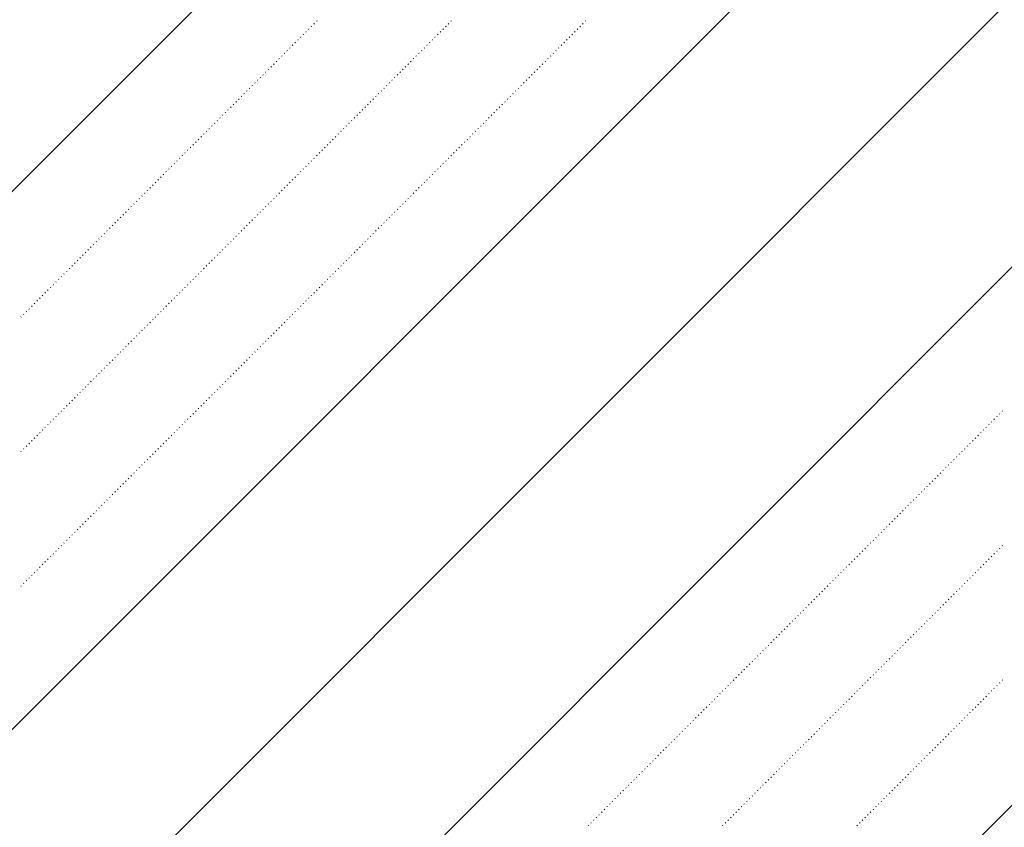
# Model space of a CAD drawing. Header units: millimetres. Extents: x 0 to 1260, y 0 to 297.
# Tile 15 of 104: x 44.59 to 51.07, y 125.06 to 130.36. Entities that reach past the tile are written whole.
import ezdxf

# ---------------------------------------------------------------- set-up
doc = ezdxf.new("R2010")
doc.units = ezdxf.units.MM
doc.linetypes.add('K5LT32802', pattern=[0])
doc.linetypes.add('K5LT32806', pattern=[0])
doc.layers.add('Системный слой', color=7, linetype='Continuous')

# ---------------------------------------------------------------- blocks, each defined once
blk = doc.blocks.new('U86')
at = {"layer": 'Системный слой', "color": 7, "linetype": 'K5LT32802', "lineweight": 9}
for p, q in [((43.8943, 117.9797), (61.6705, 135.7558)), ((43.8996, 121.5205), (58.1349, 135.7558)), ((43.9022, 123.2909), (56.3672, 135.7558)), ((43.9048, 125.0613), (54.5994, 135.7558)), ((43.9101, 128.6021), (51.0639, 135.7558))]:
    blk.add_line(p, q, dxfattribs=at)
at = {"layer": 'Системный слой', "color": 7, "linetype": 'K5LT32806', "lineweight": 18}
for p, q in [((46.5264, 130.3345), (46.5299, 130.338)), ((46.544, 130.3521), (46.5476, 130.3557)), ((47.4103, 130.3345), (47.4138, 130.338)), ((47.4279, 130.3521), (47.4315, 130.3557)), ((48.2941, 130.3345), (48.2977, 130.338)), ((48.3118, 130.3521), (48.3153, 130.3557)), ((46.4557, 130.2637), (46.4592, 130.2673)), ((46.4733, 130.2814), (46.4769, 130.285)), ((46.491, 130.2991), (46.4945, 130.3026)), ((46.5087, 130.3168), (46.5122, 130.3203)), ((47.3395, 130.2637), (47.3431, 130.2673)), ((47.3572, 130.2814), (47.3608, 130.285)), ((47.3749, 130.2991), (47.3784, 130.3026)), ((47.3926, 130.3168), (47.3961, 130.3203)), ((48.2234, 130.2637), (48.227, 130.2673)), ((48.2411, 130.2814), (48.2446, 130.285)), ((48.2588, 130.2991), (48.2623, 130.3026)), ((48.2765, 130.3168), (48.28, 130.3203)), ((46.4026, 130.2107), (46.4062, 130.2142)), ((46.4203, 130.2284), (46.4238, 130.2319)), ((46.438, 130.2461), (46.4415, 130.2496)), ((47.2865, 130.2107), (47.29, 130.2142)), ((47.3042, 130.2284), (47.3077, 130.2319)), ((47.3219, 130.2461), (47.3254, 130.2496)), ((48.1704, 130.2107), (48.1739, 130.2142)), ((48.1881, 130.2284), (48.1916, 130.2319)), ((48.2057, 130.2461), (48.2093, 130.2496)), ((46.3319, 130.14), (46.3354, 130.1435)), ((46.3496, 130.1577), (46.3531, 130.1612)), ((46.3673, 130.1754), (46.3708, 130.1789)), ((46.3849, 130.193), (46.3885, 130.1966)), ((47.2158, 130.14), (47.2193, 130.1435)), ((47.2335, 130.1577), (47.237, 130.1612)), ((47.2512, 130.1754), (47.2547, 130.1789)), ((47.2688, 130.193), (47.2724, 130.1966)), ((48.0997, 130.14), (48.1032, 130.1435)), ((48.1174, 130.1577), (48.1209, 130.1612)), ((48.135, 130.1754), (48.1386, 130.1789)), ((48.1527, 130.193), (48.1562, 130.1966)), ((46.2612, 130.0693), (46.2647, 130.0728)), ((46.2789, 130.087), (46.2824, 130.0905)), ((46.2966, 130.1046), (46.3001, 130.1082)), ((46.3142, 130.1223), (46.3178, 130.1259)), ((47.1451, 130.0693), (47.1486, 130.0728)), ((47.1628, 130.087), (47.1663, 130.0905)), ((47.1804, 130.1046), (47.184, 130.1082)), ((47.1981, 130.1223), (47.2017, 130.1259)), ((48.029, 130.0693), (48.0325, 130.0728)), ((48.0466, 130.087), (48.0502, 130.0905)), ((48.0643, 130.1046), (48.0679, 130.1082)), ((48.082, 130.1223), (48.0855, 130.1259)), ((46.2082, 130.0163), (46.2117, 130.0198)), ((46.2258, 130.0339), (46.2294, 130.0375)), ((46.2435, 130.0516), (46.2471, 130.0551)), ((47.0921, 130.0163), (47.0956, 130.0198)), ((47.1097, 130.0339), (47.1133, 130.0375)), ((47.1274, 130.0516), (47.1309, 130.0551)), ((47.9759, 130.0163), (47.9795, 130.0198)), ((47.9936, 130.0339), (47.9971, 130.0375)), ((48.0113, 130.0516), (48.0148, 130.0551)), ((46.1375, 129.9455), (46.141, 129.9491)), ((46.1551, 129.9632), (46.1587, 129.9668)), ((46.1728, 129.9809), (46.1763, 129.9844)), ((46.1905, 129.9986), (46.194, 130.0021)), ((47.0213, 129.9455), (47.0249, 129.9491)), ((47.039, 129.9632), (47.0426, 129.9668)), ((47.0567, 129.9809), (47.0602, 129.9844)), ((47.0744, 129.9986), (47.0779, 130.0021)), ((47.9052, 129.9455), (47.9088, 129.9491)), ((47.9229, 129.9632), (47.9264, 129.9668)), ((47.9406, 129.9809), (47.9441, 129.9844)), ((47.9583, 129.9986), (47.9618, 130.0021)), ((46.0667, 129.8748), (46.0703, 129.8784)), ((46.0844, 129.8925), (46.088, 129.896)), ((46.1021, 129.9102), (46.1056, 129.9137)), ((46.1198, 129.9279), (46.1233, 129.9314)), ((46.9506, 129.8748), (46.9542, 129.8784)), ((46.9683, 129.8925), (46.9718, 129.896)), ((46.986, 129.9102), (46.9895, 129.9137)), ((47.0037, 129.9279), (47.0072, 129.9314)), ((47.8345, 129.8748), (47.8381, 129.8784)), ((47.8522, 129.8925), (47.8557, 129.896)), ((47.8699, 129.9102), (47.8734, 129.9137)), ((47.8875, 129.9279), (47.8911, 129.9314)), ((46.0137, 129.8218), (46.0173, 129.8253)), ((46.0314, 129.8395), (46.0349, 129.843)), ((46.0491, 129.8572), (46.0526, 129.8607)), ((46.8976, 129.8218), (46.9011, 129.8253)), ((46.9153, 129.8395), (46.9188, 129.843)), ((46.933, 129.8572), (46.9365, 129.8607)), ((47.7815, 129.8218), (47.785, 129.8253)), ((47.7992, 129.8395), (47.8027, 129.843)), ((47.8168, 129.8572), (47.8204, 129.8607)), ((45.943, 129.7511), (45.9465, 129.7546)), ((45.9607, 129.7688), (45.9642, 129.7723)), ((45.9784, 129.7864), (45.9819, 129.79)), ((45.996, 129.8041), (45.9996, 129.8077)), ((46.8269, 129.7511), (46.8304, 129.7546)), ((46.8446, 129.7688), (46.8481, 129.7723)), ((46.8622, 129.7864), (46.8658, 129.79)), ((46.8799, 129.8041), (46.8835, 129.8077)), ((47.7108, 129.7511), (47.7143, 129.7546)), ((47.7284, 129.7688), (47.732, 129.7723)), ((47.7461, 129.7864), (47.7497, 129.79)), ((47.7638, 129.8041), (47.7673, 129.8077)), ((45.8723, 129.6804), (45.8758, 129.6839)), ((45.89, 129.6981), (45.8935, 129.7016)), ((45.9076, 129.7157), (45.9112, 129.7193)), ((45.9253, 129.7334), (45.9289, 129.7369)), ((46.7562, 129.6804), (46.7597, 129.6839)), ((46.7739, 129.6981), (46.7774, 129.7016)), ((46.7915, 129.7157), (46.7951, 129.7193)), ((46.8092, 129.7334), (46.8127, 129.7369)), ((47.6401, 129.6804), (47.6436, 129.6839)), ((47.6577, 129.6981), (47.6613, 129.7016)), ((47.6754, 129.7157), (47.679, 129.7193)), ((47.6931, 129.7334), (47.6966, 129.7369)), ((45.8193, 129.6273), (45.8228, 129.6309)), ((45.8369, 129.645), (45.8405, 129.6486)), ((45.8546, 129.6627), (45.8582, 129.6662)), ((46.7031, 129.6273), (46.7067, 129.6309)), ((46.7208, 129.645), (46.7244, 129.6486)), ((46.7385, 129.6627), (46.742, 129.6662)), ((47.587, 129.6273), (47.5906, 129.6309)), ((47.6047, 129.645), (47.6082, 129.6486)), ((47.6224, 129.6627), (47.6259, 129.6662)), ((45.7485, 129.5566), (45.7521, 129.5602)), ((45.7662, 129.5743), (45.7698, 129.5778)), ((45.7839, 129.592), (45.7874, 129.5955)), ((45.8016, 129.6097), (45.8051, 129.6132)), ((46.6324, 129.5566), (46.636, 129.5602)), ((46.6501, 129.5743), (46.6536, 129.5778)), ((46.6678, 129.592), (46.6713, 129.5955)), ((46.6855, 129.6097), (46.689, 129.6132)), ((47.5163, 129.5566), (47.5199, 129.5602)), ((47.534, 129.5743), (47.5375, 129.5778)), ((47.5517, 129.592), (47.5552, 129.5955)), ((47.5693, 129.6097), (47.5729, 129.6132)), ((45.6778, 129.4859), (45.6814, 129.4895)), ((45.6955, 129.5036), (45.6991, 129.5071)), ((45.7132, 129.5213), (45.7167, 129.5248)), ((45.7309, 129.539), (45.7344, 129.5425)), ((46.5617, 129.4859), (46.5653, 129.4895)), ((46.5794, 129.5036), (46.5829, 129.5071)), ((46.5971, 129.5213), (46.6006, 129.5248)), ((46.6148, 129.539), (46.6183, 129.5425)), ((47.4456, 129.4859), (47.4491, 129.4895)), ((47.4633, 129.5036), (47.4668, 129.5071)), ((47.481, 129.5213), (47.4845, 129.5248)), ((47.4986, 129.539), (47.5022, 129.5425)), ((45.6248, 129.4329), (45.6283, 129.4364)), ((45.6425, 129.4506), (45.646, 129.4541)), ((45.6602, 129.4682), (45.6637, 129.4718)), ((46.5087, 129.4329), (46.5122, 129.4364)), ((46.5264, 129.4506), (46.5299, 129.4541)), ((46.544, 129.4682), (46.5476, 129.4718)), ((47.3926, 129.4329), (47.3961, 129.4364)), ((47.4103, 129.4506), (47.4138, 129.4541)), ((47.4279, 129.4682), (47.4315, 129.4718)), ((45.5541, 129.3622), (45.5576, 129.3657)), ((45.5718, 129.3799), (45.5753, 129.3834)), ((45.5895, 129.3975), (45.593, 129.4011)), ((45.6071, 129.4152), (45.6107, 129.4187)), ((46.438, 129.3622), (46.4415, 129.3657)), ((46.4557, 129.3799), (46.4592, 129.3834)), ((46.4733, 129.3975), (46.4769, 129.4011)), ((46.491, 129.4152), (46.4945, 129.4187)), ((47.3219, 129.3622), (47.3254, 129.3657)), ((47.3395, 129.3799), (47.3431, 129.3834)), ((47.3572, 129.3975), (47.3608, 129.4011)), ((47.3749, 129.4152), (47.3784, 129.4187)), ((45.4834, 129.2915), (45.4869, 129.295)), ((45.5011, 129.3091), (45.5046, 129.3127)), ((45.5187, 129.3268), (45.5223, 129.3304)), ((45.5364, 129.3445), (45.54, 129.348)), ((46.3673, 129.2915), (46.3708, 129.295)), ((46.3849, 129.3091), (46.3885, 129.3127)), ((46.4026, 129.3268), (46.4062, 129.3304)), ((46.4203, 129.3445), (46.4238, 129.348)), ((47.2512, 129.2915), (47.2547, 129.295)), ((47.2688, 129.3091), (47.2724, 129.3127)), ((47.2865, 129.3268), (47.29, 129.3304)), ((47.3042, 129.3445), (47.3077, 129.348)), ((45.4304, 129.2384), (45.4339, 129.242)), ((45.448, 129.2561), (45.4516, 129.2597)), ((45.4657, 129.2738), (45.4692, 129.2773)), ((46.3142, 129.2384), (46.3178, 129.242)), ((46.3319, 129.2561), (46.3354, 129.2597)), ((46.3496, 129.2738), (46.3531, 129.2773)), ((47.1981, 129.2384), (47.2017, 129.242)), ((47.2158, 129.2561), (47.2193, 129.2597)), ((47.2335, 129.2738), (47.237, 129.2773)), ((45.3596, 129.1677), (45.3632, 129.1713)), ((45.3773, 129.1854), (45.3809, 129.1889)), ((45.395, 129.2031), (45.3985, 129.2066)), ((45.4127, 129.2208), (45.4162, 129.2243)), ((46.2435, 129.1677), (46.2471, 129.1713)), ((46.2612, 129.1854), (46.2647, 129.1889)), ((46.2789, 129.2031), (46.2824, 129.2066)), ((46.2966, 129.2208), (46.3001, 129.2243)), ((47.1274, 129.1677), (47.1309, 129.1713)), ((47.1451, 129.1854), (47.1486, 129.1889)), ((47.1628, 129.2031), (47.1663, 129.2066)), ((47.1804, 129.2208), (47.184, 129.2243)), ((45.2889, 129.097), (45.2925, 129.1006)), ((45.3066, 129.1147), (45.3101, 129.1182)), ((45.3243, 129.1324), (45.3278, 129.1359)), ((45.342, 129.15), (45.3455, 129.1536)), ((46.1728, 129.097), (46.1763, 129.1006)), ((46.1905, 129.1147), (46.194, 129.1182)), ((46.2082, 129.1324), (46.2117, 129.1359)), ((46.2258, 129.15), (46.2294, 129.1536)), ((47.0567, 129.097), (47.0602, 129.1006)), ((47.0744, 129.1147), (47.0779, 129.1182)), ((47.0921, 129.1324), (47.0956, 129.1359)), ((47.1097, 129.15), (47.1133, 129.1536)), ((45.2359, 129.044), (45.2394, 129.0475)), ((45.2536, 129.0617), (45.2571, 129.0652)), ((45.2713, 129.0793), (45.2748, 129.0829)), ((46.1198, 129.044), (46.1233, 129.0475)), ((46.1375, 129.0617), (46.141, 129.0652)), ((46.1551, 129.0793), (46.1587, 129.0829)), ((47.0037, 129.044), (47.0072, 129.0475)), ((47.0213, 129.0617), (47.0249, 129.0652)), ((47.039, 129.0793), (47.0426, 129.0829)), ((45.1652, 128.9733), (45.1687, 128.9768)), ((45.1829, 128.9909), (45.1864, 128.9945)), ((45.2005, 129.0086), (45.2041, 129.0122)), ((45.2182, 129.0263), (45.2218, 129.0298)), ((46.0491, 128.9733), (46.0526, 128.9768)), ((46.0667, 128.9909), (46.0703, 128.9945)), ((46.0844, 129.0086), (46.088, 129.0122)), ((46.1021, 129.0263), (46.1056, 129.0298)), ((46.933, 128.9733), (46.9365, 128.9768)), ((46.9506, 128.9909), (46.9542, 128.9945)), ((46.9683, 129.0086), (46.9718, 129.0122)), ((46.986, 129.0263), (46.9895, 129.0298)), ((45.0945, 128.9026), (45.098, 128.9061)), ((45.1122, 128.9202), (45.1157, 128.9238)), ((45.1298, 128.9379), (45.1334, 128.9415)), ((45.1475, 128.9556), (45.151, 128.9591)), ((45.9784, 128.9026), (45.9819, 128.9061)), ((45.996, 128.9202), (45.9996, 128.9238)), ((46.0137, 128.9379), (46.0173, 128.9415)), ((46.0314, 128.9556), (46.0349, 128.9591)), ((46.8622, 128.9026), (46.8658, 128.9061)), ((46.8799, 128.9202), (46.8835, 128.9238)), ((46.8976, 128.9379), (46.9011, 128.9415)), ((46.9153, 128.9556), (46.9188, 128.9591)), ((45.0414, 128.8495), (45.045, 128.8531)), ((45.0591, 128.8672), (45.0627, 128.8707)), ((45.0768, 128.8849), (45.0803, 128.8884)), ((45.9253, 128.8495), (45.9289, 128.8531)), ((45.943, 128.8672), (45.9465, 128.8707)), ((45.9607, 128.8849), (45.9642, 128.8884)), ((46.8092, 128.8495), (46.8127, 128.8531)), ((46.8269, 128.8672), (46.8304, 128.8707)), ((46.8446, 128.8849), (46.8481, 128.8884)), ((44.9707, 128.7788), (44.9743, 128.7824)), ((44.9884, 128.7965), (44.9919, 128.8)), ((45.0061, 128.8142), (45.0096, 128.8177)), ((45.0238, 128.8319), (45.0273, 128.8354)), ((45.8546, 128.7788), (45.8582, 128.7824)), ((45.8723, 128.7965), (45.8758, 128.8)), ((45.89, 128.8142), (45.8935, 128.8177)), ((45.9076, 128.8319), (45.9112, 128.8354)), ((46.7385, 128.7788), (46.742, 128.7824)), ((46.7562, 128.7965), (46.7597, 128.8)), ((46.7739, 128.8142), (46.7774, 128.8177)), ((46.7915, 128.8319), (46.7951, 128.8354)), ((44.9, 128.7081), (44.9036, 128.7116)), ((44.9177, 128.7258), (44.9212, 128.7293)), ((44.9354, 128.7435), (44.9389, 128.747)), ((44.9531, 128.7611), (44.9566, 128.7647)), ((45.7839, 128.7081), (45.7874, 128.7116)), ((45.8016, 128.7258), (45.8051, 128.7293)), ((45.8193, 128.7435), (45.8228, 128.747)), ((45.8369, 128.7611), (45.8405, 128.7647)), ((46.6678, 128.7081), (46.6713, 128.7116)), ((46.6855, 128.7258), (46.689, 128.7293)), ((46.7031, 128.7435), (46.7067, 128.747)), ((46.7208, 128.7611), (46.7244, 128.7647)), ((44.847, 128.6551), (44.8505, 128.6586)), ((44.8647, 128.6728), (44.8682, 128.6763)), ((44.8823, 128.6904), (44.8859, 128.694)), ((45.7309, 128.6551), (45.7344, 128.6586)), ((45.7485, 128.6728), (45.7521, 128.6763)), ((45.7662, 128.6904), (45.7698, 128.694)), ((46.6148, 128.6551), (46.6183, 128.6586)), ((46.6324, 128.6728), (46.636, 128.6763)), ((46.6501, 128.6904), (46.6536, 128.694)), ((44.7763, 128.5844), (44.7798, 128.5879)), ((44.794, 128.602), (44.7975, 128.6056)), ((44.8116, 128.6197), (44.8152, 128.6233)), ((44.8293, 128.6374), (44.8328, 128.6409)), ((45.6602, 128.5844), (45.6637, 128.5879)), ((45.6778, 128.602), (45.6814, 128.6056)), ((45.6955, 128.6197), (45.6991, 128.6233)), ((45.7132, 128.6374), (45.7167, 128.6409)), ((46.544, 128.5844), (46.5476, 128.5879)), ((46.5617, 128.602), (46.5653, 128.6056)), ((46.5794, 128.6197), (46.5829, 128.6233)), ((46.5971, 128.6374), (46.6006, 128.6409)), ((44.7056, 128.5137), (44.7091, 128.5172)), ((44.7232, 128.5313), (44.7268, 128.5349)), ((44.7409, 128.549), (44.7445, 128.5525)), ((44.7586, 128.5667), (44.7621, 128.5702)), ((45.5895, 128.5137), (45.593, 128.5172)), ((45.6071, 128.5313), (45.6107, 128.5349)), ((45.6248, 128.549), (45.6283, 128.5525)), ((45.6425, 128.5667), (45.646, 128.5702)), ((46.4733, 128.5137), (46.4769, 128.5172)), ((46.491, 128.5313), (46.4945, 128.5349)), ((46.5087, 128.549), (46.5122, 128.5525)), ((46.5264, 128.5667), (46.5299, 128.5702)), ((44.6525, 128.4606), (44.6561, 128.4642)), ((44.6702, 128.4783), (44.6737, 128.4818)), ((44.6879, 128.496), (44.6914, 128.4995)), ((45.5364, 128.4606), (45.54, 128.4642)), ((45.5541, 128.4783), (45.5576, 128.4818)), ((45.5718, 128.496), (45.5753, 128.4995)), ((46.4203, 128.4606), (46.4238, 128.4642)), ((46.438, 128.4783), (46.4415, 128.4818)), ((46.4557, 128.496), (46.4592, 128.4995)), ((44.5995, 128.4076), (44.603, 128.4111)), ((44.6172, 128.4253), (44.6207, 128.4288)), ((44.6349, 128.4429), (44.6384, 128.4465)), ((45.4657, 128.3899), (45.4692, 128.3934)), ((45.4834, 128.4076), (45.4869, 128.4111)), ((45.5011, 128.4253), (45.5046, 128.4288)), ((45.5187, 128.4429), (45.5223, 128.4465)), ((46.3496, 128.3899), (46.3531, 128.3934)), ((46.3673, 128.4076), (46.3708, 128.4111)), ((46.3849, 128.4253), (46.3885, 128.4288)), ((46.4026, 128.4429), (46.4062, 128.4465)), ((45.395, 128.3192), (45.3985, 128.3227)), ((45.4127, 128.3369), (45.4162, 128.3404)), ((45.4304, 128.3546), (45.4339, 128.3581)), ((45.448, 128.3722), (45.4516, 128.3758)), ((46.2789, 128.3192), (46.2824, 128.3227)), ((46.2966, 128.3369), (46.3001, 128.3404)), ((46.3142, 128.3546), (46.3178, 128.3581)), ((46.3319, 128.3722), (46.3354, 128.3758)), ((45.342, 128.2662), (45.3455, 128.2697)), ((45.3596, 128.2838), (45.3632, 128.2874)), ((45.3773, 128.3015), (45.3809, 128.3051)), ((46.2258, 128.2662), (46.2294, 128.2697)), ((46.2435, 128.2838), (46.2471, 128.2874)), ((46.2612, 128.3015), (46.2647, 128.3051)), ((45.2713, 128.1955), (45.2748, 128.199)), ((45.2889, 128.2131), (45.2925, 128.2167)), ((45.3066, 128.2308), (45.3101, 128.2343)), ((45.3243, 128.2485), (45.3278, 128.252)), ((46.1551, 128.1955), (46.1587, 128.199)), ((46.1728, 128.2131), (46.1763, 128.2167)), ((46.1905, 128.2308), (46.194, 128.2343)), ((46.2082, 128.2485), (46.2117, 128.252)), ((45.2005, 128.1247), (45.2041, 128.1283)), ((45.2182, 128.1424), (45.2218, 128.146)), ((45.2359, 128.1601), (45.2394, 128.1636)), ((45.2536, 128.1778), (45.2571, 128.1813)), ((46.0844, 128.1247), (46.088, 128.1283)), ((46.1021, 128.1424), (46.1056, 128.146)), ((46.1198, 128.1601), (46.1233, 128.1636)), ((46.1375, 128.1778), (46.141, 128.1813)), ((45.1475, 128.0717), (45.151, 128.0752)), ((45.1652, 128.0894), (45.1687, 128.0929)), ((45.1829, 128.1071), (45.1864, 128.1106)), ((46.0314, 128.0717), (46.0349, 128.0752)), ((46.0491, 128.0894), (46.0526, 128.0929)), ((46.0667, 128.1071), (46.0703, 128.1106)), ((45.0768, 128.001), (45.0803, 128.0045)), ((45.0945, 128.0187), (45.098, 128.0222)), ((45.1122, 128.0364), (45.1157, 128.0399)), ((45.1298, 128.054), (45.1334, 128.0576)), ((45.9607, 128.001), (45.9642, 128.0045)), ((45.9784, 128.0187), (45.9819, 128.0222)), ((45.996, 128.0364), (45.9996, 128.0399)), ((46.0137, 128.054), (46.0173, 128.0576)), ((45.0061, 127.9303), (45.0096, 127.9338)), ((45.0238, 127.948), (45.0273, 127.9515)), ((45.0414, 127.9656), (45.045, 127.9692)), ((45.0591, 127.9833), (45.0627, 127.9869)), ((45.89, 127.9303), (45.8935, 127.9338)), ((45.9076, 127.948), (45.9112, 127.9515)), ((45.9253, 127.9656), (45.9289, 127.9692)), ((45.943, 127.9833), (45.9465, 127.9869)), ((44.9531, 127.8773), (44.9566, 127.8808)), ((44.9707, 127.8949), (44.9743, 127.8985)), ((44.9884, 127.9126), (44.9919, 127.9161)), ((45.8369, 127.8773), (45.8405, 127.8808)), ((45.8546, 127.8949), (45.8582, 127.8985)), ((45.8723, 127.9126), (45.8758, 127.9161)), ((44.8823, 127.8065), (44.8859, 127.8101)), ((44.9, 127.8242), (44.9036, 127.8278)), ((44.9177, 127.8419), (44.9212, 127.8454)), ((44.9354, 127.8596), (44.9389, 127.8631)), ((45.7662, 127.8065), (45.7698, 127.8101)), ((45.7839, 127.8242), (45.7874, 127.8278)), ((45.8016, 127.8419), (45.8051, 127.8454)), ((45.8193, 127.8596), (45.8228, 127.8631)), ((44.8116, 127.7358), (44.8152, 127.7394)), ((44.8293, 127.7535), (44.8328, 127.757)), ((44.847, 127.7712), (44.8505, 127.7747)), ((44.8647, 127.7889), (44.8682, 127.7924)), ((45.6955, 127.7358), (45.6991, 127.7394)), ((45.7132, 127.7535), (45.7167, 127.757)), ((45.7309, 127.7712), (45.7344, 127.7747)), ((45.7485, 127.7889), (45.7521, 127.7924)), ((50.9988, 127.7358), (51.0024, 127.7394)), ((51.0165, 127.7535), (51.02, 127.757)), ((51.0342, 127.7712), (51.0377, 127.7747)), ((51.0519, 127.7889), (51.0554, 127.7924)), ((44.7586, 127.6828), (44.7621, 127.6863)), ((44.7763, 127.7005), (44.7798, 127.704)), ((44.794, 127.7182), (44.7975, 127.7217)), ((45.6425, 127.6828), (45.646, 127.6863)), ((45.6602, 127.7005), (45.6637, 127.704)), ((45.6778, 127.7182), (45.6814, 127.7217)), ((50.9458, 127.6828), (50.9493, 127.6863)), ((50.9635, 127.7005), (50.967, 127.704)), ((50.9811, 127.7182), (50.9847, 127.7217)), ((44.6879, 127.6121), (44.6914, 127.6156)), ((44.7056, 127.6298), (44.7091, 127.6333)), ((44.7232, 127.6474), (44.7268, 127.651)), ((44.7409, 127.6651), (44.7445, 127.6687)), ((45.5718, 127.6121), (45.5753, 127.6156)), ((45.5895, 127.6298), (45.593, 127.6333)), ((45.6071, 127.6474), (45.6107, 127.651)), ((45.6248, 127.6651), (45.6283, 127.6687)), ((50.8751, 127.6121), (50.8786, 127.6156)), ((50.8928, 127.6298), (50.8963, 127.6333)), ((50.9104, 127.6474), (50.914, 127.651)), ((50.9281, 127.6651), (50.9316, 127.6687)), ((44.6172, 127.5414), (44.6207, 127.5449)), ((44.6349, 127.5591), (44.6384, 127.5626)), ((44.6525, 127.5767), (44.6561, 127.5803)), ((44.6702, 127.5944), (44.6737, 127.5979)), ((45.5011, 127.5414), (45.5046, 127.5449)), ((45.5187, 127.5591), (45.5223, 127.5626)), ((45.5364, 127.5767), (45.54, 127.5803)), ((45.5541, 127.5944), (45.5576, 127.5979)), ((50.8044, 127.5414), (50.8079, 127.5449)), ((50.822, 127.5591), (50.8256, 127.5626)), ((50.8397, 127.5767), (50.8433, 127.5803)), ((50.8574, 127.5944), (50.8609, 127.5979)), ((44.5995, 127.5237), (44.603, 127.5272)), ((45.448, 127.4883), (45.4516, 127.4919)), ((45.4657, 127.506), (45.4692, 127.5096)), ((45.4834, 127.5237), (45.4869, 127.5272)), ((50.7513, 127.4883), (50.7549, 127.4919)), ((50.769, 127.506), (50.7725, 127.5096)), ((50.7867, 127.5237), (50.7902, 127.5272)), ((45.3773, 127.4176), (45.3809, 127.4212)), ((45.395, 127.4353), (45.3985, 127.4389)), ((45.4127, 127.453), (45.4162, 127.4565)), ((45.4304, 127.4707), (45.4339, 127.4742)), ((50.6806, 127.4176), (50.6842, 127.4212)), ((50.6983, 127.4353), (50.7018, 127.4389)), ((50.716, 127.453), (50.7195, 127.4565)), ((50.7337, 127.4707), (50.7372, 127.4742)), ((45.3066, 127.3469), (45.3101, 127.3505)), ((45.3243, 127.3646), (45.3278, 127.3681)), ((45.342, 127.3823), (45.3455, 127.3858)), ((45.3596, 127.4), (45.3632, 127.4035)), ((50.6099, 127.3469), (50.6134, 127.3505)), ((50.6276, 127.3646), (50.6311, 127.3681)), ((50.6453, 127.3823), (50.6488, 127.3858)), ((50.6629, 127.4), (50.6665, 127.4035)), ((45.2536, 127.2939), (45.2571, 127.2974)), ((45.2713, 127.3116), (45.2748, 127.3151)), ((45.2889, 127.3292), (45.2925, 127.3328)), ((50.5569, 127.2939), (50.5604, 127.2974)), ((50.5746, 127.3116), (50.5781, 127.3151)), ((50.5922, 127.3292), (50.5958, 127.3328)), ((45.1829, 127.2232), (45.1864, 127.2267)), ((45.2005, 127.2409), (45.2041, 127.2444)), ((45.2182, 127.2585), (45.2218, 127.2621)), ((45.2359, 127.2762), (45.2394, 127.2798)), ((50.4862, 127.2232), (50.4897, 127.2267)), ((50.5038, 127.2409), (50.5074, 127.2444)), ((50.5215, 127.2585), (50.5251, 127.2621)), ((50.5392, 127.2762), (50.5427, 127.2798)), ((45.1122, 127.1525), (45.1157, 127.156)), ((45.1298, 127.1701), (45.1334, 127.1737)), ((45.1475, 127.1878), (45.151, 127.1914)), ((45.1652, 127.2055), (45.1687, 127.209)), ((50.4155, 127.1525), (50.419, 127.156)), ((50.4331, 127.1701), (50.4367, 127.1737)), ((50.4508, 127.1878), (50.4543, 127.1914)), ((50.4685, 127.2055), (50.472, 127.209)), ((45.0591, 127.0994), (45.0627, 127.103)), ((45.0768, 127.1171), (45.0803, 127.1207)), ((45.0945, 127.1348), (45.098, 127.1383)), ((50.3624, 127.0994), (50.366, 127.103)), ((50.3801, 127.1171), (50.3836, 127.1207)), ((50.3978, 127.1348), (50.4013, 127.1383)), ((44.9884, 127.0287), (44.9919, 127.0323)), ((45.0061, 127.0464), (45.0096, 127.0499)), ((45.0238, 127.0641), (45.0273, 127.0676)), ((45.0414, 127.0818), (45.045, 127.0853)), ((50.2917, 127.0287), (50.2952, 127.0323)), ((50.3094, 127.0464), (50.3129, 127.0499)), ((50.3271, 127.0641), (50.3306, 127.0676)), ((50.3447, 127.0818), (50.3483, 127.0853)), ((44.9177, 126.958), (44.9212, 126.9616)), ((44.9354, 126.9757), (44.9389, 126.9792)), ((44.9531, 126.9934), (44.9566, 126.9969)), ((44.9707, 127.0111), (44.9743, 127.0146)), ((50.221, 126.958), (50.2245, 126.9616)), ((50.2387, 126.9757), (50.2422, 126.9792)), ((50.2564, 126.9934), (50.2599, 126.9969)), ((50.274, 127.0111), (50.2776, 127.0146)), ((44.8647, 126.905), (44.8682, 126.9085)), ((44.8823, 126.9227), (44.8859, 126.9262)), ((44.9, 126.9403), (44.9036, 126.9439)), ((50.168, 126.905), (50.1715, 126.9085)), ((50.1856, 126.9227), (50.1892, 126.9262)), ((50.2033, 126.9403), (50.2069, 126.9439)), ((51.0519, 126.905), (51.0554, 126.9085)), ((44.794, 126.8343), (44.7975, 126.8378)), ((44.8116, 126.852), (44.8152, 126.8555)), ((44.8293, 126.8696), (44.8328, 126.8732)), ((44.847, 126.8873), (44.8505, 126.8908)), ((50.0973, 126.8343), (50.1008, 126.8378)), ((50.1149, 126.852), (50.1185, 126.8555)), ((50.1326, 126.8696), (50.1361, 126.8732)), ((50.1503, 126.8873), (50.1538, 126.8908)), ((50.9811, 126.8343), (50.9847, 126.8378)), ((50.9988, 126.852), (51.0024, 126.8555)), ((51.0165, 126.8696), (51.02, 126.8732)), ((51.0342, 126.8873), (51.0377, 126.8908)), ((44.7232, 126.7636), (44.7268, 126.7671)), ((44.7409, 126.7812), (44.7445, 126.7848)), ((44.7586, 126.7989), (44.7621, 126.8025)), ((44.7763, 126.8166), (44.7798, 126.8201)), ((50.0265, 126.7636), (50.0301, 126.7671)), ((50.0442, 126.7812), (50.0478, 126.7848)), ((50.0619, 126.7989), (50.0654, 126.8025)), ((50.0796, 126.8166), (50.0831, 126.8201)), ((50.9104, 126.7636), (50.914, 126.7671)), ((50.9281, 126.7812), (50.9316, 126.7848)), ((50.9458, 126.7989), (50.9493, 126.8025)), ((50.9635, 126.8166), (50.967, 126.8201)), ((44.6702, 126.7105), (44.6737, 126.7141)), ((44.6879, 126.7282), (44.6914, 126.7317)), ((44.7056, 126.7459), (44.7091, 126.7494)), ((49.9735, 126.7105), (49.977, 126.7141)), ((49.9912, 126.7282), (49.9947, 126.7317)), ((50.0089, 126.7459), (50.0124, 126.7494)), ((50.8574, 126.7105), (50.8609, 126.7141)), ((50.8751, 126.7282), (50.8786, 126.7317)), ((50.8928, 126.7459), (50.8963, 126.7494)), ((44.5995, 126.6398), (44.603, 126.6434)), ((44.6172, 126.6575), (44.6207, 126.661)), ((44.6349, 126.6752), (44.6384, 126.6787)), ((44.6525, 126.6929), (44.6561, 126.6964)), ((49.9028, 126.6398), (49.9063, 126.6434)), ((49.9205, 126.6575), (49.924, 126.661)), ((49.9382, 126.6752), (49.9417, 126.6787)), ((49.9558, 126.6929), (49.9594, 126.6964)), ((50.7867, 126.6398), (50.7902, 126.6434)), ((50.8044, 126.6575), (50.8079, 126.661)), ((50.822, 126.6752), (50.8256, 126.6787)), ((50.8397, 126.6929), (50.8433, 126.6964)), ((49.8321, 126.5691), (49.8356, 126.5726)), ((49.8498, 126.5868), (49.8533, 126.5903)), ((49.8674, 126.6045), (49.871, 126.608)), ((49.8851, 126.6221), (49.8887, 126.6257)), ((50.716, 126.5691), (50.7195, 126.5726)), ((50.7337, 126.5868), (50.7372, 126.5903)), ((50.7513, 126.6045), (50.7549, 126.608)), ((50.769, 126.6221), (50.7725, 126.6257)), ((49.7791, 126.5161), (49.7826, 126.5196)), ((49.7967, 126.5338), (49.8003, 126.5373)), ((49.8144, 126.5514), (49.8179, 126.555)), ((50.6629, 126.5161), (50.6665, 126.5196)), ((50.6806, 126.5338), (50.6842, 126.5373)), ((50.6983, 126.5514), (50.7018, 126.555)), ((49.7083, 126.4454), (49.7119, 126.4489)), ((49.726, 126.463), (49.7296, 126.4666)), ((49.7437, 126.4807), (49.7472, 126.4843)), ((49.7614, 126.4984), (49.7649, 126.5019)), ((50.5922, 126.4454), (50.5958, 126.4489)), ((50.6099, 126.463), (50.6134, 126.4666)), ((50.6276, 126.4807), (50.6311, 126.4843)), ((50.6453, 126.4984), (50.6488, 126.5019)), ((49.6376, 126.3747), (49.6412, 126.3782)), ((49.6553, 126.3923), (49.6589, 126.3959)), ((49.673, 126.41), (49.6765, 126.4135)), ((49.6907, 126.4277), (49.6942, 126.4312)), ((50.5215, 126.3747), (50.5251, 126.3782)), ((50.5392, 126.3923), (50.5427, 126.3959)), ((50.5569, 126.41), (50.5604, 126.4135)), ((50.5746, 126.4277), (50.5781, 126.4312)), ((49.5846, 126.3216), (49.5881, 126.3252)), ((49.6023, 126.3393), (49.6058, 126.3428)), ((49.62, 126.357), (49.6235, 126.3605)), ((50.4685, 126.3216), (50.472, 126.3252)), ((50.4862, 126.3393), (50.4897, 126.3428)), ((50.5038, 126.357), (50.5074, 126.3605)), ((49.5139, 126.2509), (49.5174, 126.2544)), ((49.5316, 126.2686), (49.5351, 126.2721)), ((49.5492, 126.2863), (49.5528, 126.2898)), ((49.5669, 126.3039), (49.5705, 126.3075)), ((50.3978, 126.2509), (50.4013, 126.2544)), ((50.4155, 126.2686), (50.419, 126.2721)), ((50.4331, 126.2863), (50.4367, 126.2898)), ((50.4508, 126.3039), (50.4543, 126.3075)), ((49.4432, 126.1802), (49.4467, 126.1837)), ((49.4609, 126.1979), (49.4644, 126.2014)), ((49.4785, 126.2156), (49.4821, 126.2191)), ((49.4962, 126.2332), (49.4998, 126.2368)), ((50.3271, 126.1802), (50.3306, 126.1837)), ((50.3447, 126.1979), (50.3483, 126.2014)), ((50.3624, 126.2156), (50.366, 126.2191)), ((50.3801, 126.2332), (50.3836, 126.2368)), ((49.3901, 126.1272), (49.3937, 126.1307)), ((49.4078, 126.1448), (49.4114, 126.1484)), ((49.4255, 126.1625), (49.429, 126.1661)), ((50.274, 126.1272), (50.2776, 126.1307)), ((50.2917, 126.1448), (50.2952, 126.1484)), ((50.3094, 126.1625), (50.3129, 126.1661)), ((49.3194, 126.0565), (49.323, 126.06)), ((49.3371, 126.0741), (49.3407, 126.0777)), ((49.3548, 126.0918), (49.3583, 126.0953)), ((49.3725, 126.1095), (49.376, 126.113)), ((50.2033, 126.0565), (50.2069, 126.06)), ((50.221, 126.0741), (50.2245, 126.0777)), ((50.2387, 126.0918), (50.2422, 126.0953)), ((50.2564, 126.1095), (50.2599, 126.113)), ((49.2664, 126.0034), (49.2699, 126.007)), ((49.2841, 126.0211), (49.2876, 126.0246)), ((49.3018, 126.0388), (49.3053, 126.0423)), ((50.1503, 126.0034), (50.1538, 126.007)), ((50.168, 126.0211), (50.1715, 126.0246)), ((50.1856, 126.0388), (50.1892, 126.0423)), ((51.0342, 126.0034), (51.0377, 126.007)), ((51.0519, 126.0211), (51.0554, 126.0246)), ((49.1957, 125.9327), (49.1992, 125.9362)), ((49.2134, 125.9504), (49.2169, 125.9539)), ((49.2311, 125.9681), (49.2346, 125.9716)), ((49.2487, 125.9857), (49.2523, 125.9893)), ((50.0796, 125.9327), (50.0831, 125.9362)), ((50.0973, 125.9504), (50.1008, 125.9539)), ((50.1149, 125.9681), (50.1185, 125.9716)), ((50.1326, 125.9857), (50.1361, 125.9893)), ((50.9635, 125.9327), (50.967, 125.9362)), ((50.9811, 125.9504), (50.9847, 125.9539)), ((50.9988, 125.9681), (51.0024, 125.9716)), ((51.0165, 125.9857), (51.02, 125.9893)), ((49.125, 125.862), (49.1285, 125.8655)), ((49.1427, 125.8797), (49.1462, 125.8832)), ((49.1603, 125.8974), (49.1639, 125.9009)), ((49.178, 125.915), (49.1816, 125.9186)), ((50.0089, 125.862), (50.0124, 125.8655)), ((50.0265, 125.8797), (50.0301, 125.8832)), ((50.0442, 125.8974), (50.0478, 125.9009)), ((50.0619, 125.915), (50.0654, 125.9186)), ((50.8928, 125.862), (50.8963, 125.8655)), ((50.9104, 125.8797), (50.914, 125.8832)), ((50.9281, 125.8974), (50.9316, 125.9009)), ((50.9458, 125.915), (50.9493, 125.9186)), ((49.072, 125.809), (49.0755, 125.8125)), ((49.0896, 125.8266), (49.0932, 125.8302)), ((49.1073, 125.8443), (49.1108, 125.8479)), ((49.9558, 125.809), (49.9594, 125.8125)), ((49.9735, 125.8266), (49.977, 125.8302)), ((49.9912, 125.8443), (49.9947, 125.8479)), ((50.8397, 125.809), (50.8433, 125.8125)), ((50.8574, 125.8266), (50.8609, 125.8302)), ((50.8751, 125.8443), (50.8786, 125.8479)), ((49.0012, 125.7383), (49.0048, 125.7418)), ((49.0189, 125.7559), (49.0225, 125.7595)), ((49.0366, 125.7736), (49.0401, 125.7771)), ((49.0543, 125.7913), (49.0578, 125.7948)), ((49.8851, 125.7383), (49.8887, 125.7418)), ((49.9028, 125.7559), (49.9063, 125.7595)), ((49.9205, 125.7736), (49.924, 125.7771)), ((49.9382, 125.7913), (49.9417, 125.7948)), ((50.769, 125.7383), (50.7725, 125.7418)), ((50.7867, 125.7559), (50.7902, 125.7595)), ((50.8044, 125.7736), (50.8079, 125.7771)), ((50.822, 125.7913), (50.8256, 125.7948)), ((48.9305, 125.6675), (48.9341, 125.6711)), ((48.9482, 125.6852), (48.9517, 125.6888)), ((48.9659, 125.7029), (48.9694, 125.7064)), ((48.9836, 125.7206), (48.9871, 125.7241)), ((49.8144, 125.6675), (49.8179, 125.6711)), ((49.8321, 125.6852), (49.8356, 125.6888)), ((49.8498, 125.7029), (49.8533, 125.7064)), ((49.8674, 125.7206), (49.871, 125.7241)), ((50.6983, 125.6675), (50.7018, 125.6711)), ((50.716, 125.6852), (50.7195, 125.6888)), ((50.7337, 125.7029), (50.7372, 125.7064)), ((50.7513, 125.7206), (50.7549, 125.7241)), ((48.8775, 125.6145), (48.881, 125.6181)), ((48.8952, 125.6322), (48.8987, 125.6357)), ((48.9129, 125.6499), (48.9164, 125.6534)), ((49.7614, 125.6145), (49.7649, 125.6181)), ((49.7791, 125.6322), (49.7826, 125.6357)), ((49.7967, 125.6499), (49.8003, 125.6534)), ((50.6453, 125.6145), (50.6488, 125.6181)), ((50.6629, 125.6322), (50.6665, 125.6357)), ((50.6806, 125.6499), (50.6842, 125.6534)), ((48.8068, 125.5438), (48.8103, 125.5473)), ((48.8245, 125.5615), (48.828, 125.565)), ((48.8421, 125.5792), (48.8457, 125.5827)), ((48.8598, 125.5968), (48.8634, 125.6004)), ((49.6907, 125.5438), (49.6942, 125.5473)), ((49.7083, 125.5615), (49.7119, 125.565)), ((49.726, 125.5792), (49.7296, 125.5827)), ((49.7437, 125.5968), (49.7472, 125.6004)), ((50.5746, 125.5438), (50.5781, 125.5473)), ((50.5922, 125.5615), (50.5958, 125.565)), ((50.6099, 125.5792), (50.6134, 125.5827)), ((50.6276, 125.5968), (50.6311, 125.6004)), ((48.7361, 125.4731), (48.7396, 125.4766)), ((48.7538, 125.4908), (48.7573, 125.4943)), ((48.7714, 125.5084), (48.775, 125.512)), ((48.7891, 125.5261), (48.7926, 125.5297)), ((49.62, 125.4731), (49.6235, 125.4766)), ((49.6376, 125.4908), (49.6412, 125.4943)), ((49.6553, 125.5084), (49.6589, 125.512)), ((49.673, 125.5261), (49.6765, 125.5297)), ((50.5038, 125.4731), (50.5074, 125.4766)), ((50.5215, 125.4908), (50.5251, 125.4943)), ((50.5392, 125.5084), (50.5427, 125.512)), ((50.5569, 125.5261), (50.5604, 125.5297)), ((48.683, 125.4201), (48.6866, 125.4236)), ((48.7007, 125.4377), (48.7043, 125.4413)), ((48.7184, 125.4554), (48.7219, 125.459)), ((49.5669, 125.4201), (49.5705, 125.4236)), ((49.5846, 125.4377), (49.5881, 125.4413)), ((49.6023, 125.4554), (49.6058, 125.459)), ((50.4508, 125.4201), (50.4543, 125.4236)), ((50.4685, 125.4377), (50.472, 125.4413)), ((50.4862, 125.4554), (50.4897, 125.459)), ((48.6123, 125.3493), (48.6159, 125.3529)), ((48.63, 125.367), (48.6335, 125.3706)), ((48.6477, 125.3847), (48.6512, 125.3882)), ((48.6654, 125.4024), (48.6689, 125.4059)), ((49.4962, 125.3493), (49.4998, 125.3529)), ((49.5139, 125.367), (49.5174, 125.3706)), ((49.5316, 125.3847), (49.5351, 125.3882)), ((49.5492, 125.4024), (49.5528, 125.4059)), ((50.3801, 125.3493), (50.3836, 125.3529)), ((50.3978, 125.367), (50.4013, 125.3706)), ((50.4155, 125.3847), (50.419, 125.3882)), ((50.4331, 125.4024), (50.4367, 125.4059)), ((48.5416, 125.2786), (48.5452, 125.2822)), ((48.5593, 125.2963), (48.5628, 125.2999)), ((48.577, 125.314), (48.5805, 125.3175)), ((48.5947, 125.3317), (48.5982, 125.3352)), ((49.4255, 125.2786), (49.429, 125.2822)), ((49.4432, 125.2963), (49.4467, 125.2999)), ((49.4609, 125.314), (49.4644, 125.3175)), ((49.4785, 125.3317), (49.4821, 125.3352)), ((50.3094, 125.2786), (50.3129, 125.2822)), ((50.3271, 125.2963), (50.3306, 125.2999)), ((50.3447, 125.314), (50.3483, 125.3175)), ((50.3624, 125.3317), (50.366, 125.3352)), ((48.4886, 125.2256), (48.4921, 125.2291)), ((48.5063, 125.2433), (48.5098, 125.2468)), ((48.5239, 125.261), (48.5275, 125.2645)), ((49.3725, 125.2256), (49.376, 125.2291)), ((49.3901, 125.2433), (49.3937, 125.2468)), ((49.4078, 125.261), (49.4114, 125.2645)), ((50.2564, 125.2256), (50.2599, 125.2291)), ((50.274, 125.2433), (50.2776, 125.2468)), ((50.2917, 125.261), (50.2952, 125.2645)), ((48.4179, 125.1549), (48.4214, 125.1584)), ((48.4356, 125.1726), (48.4391, 125.1761)), ((48.4532, 125.1903), (48.4568, 125.1938)), ((48.4709, 125.2079), (48.4744, 125.2115)), ((49.3018, 125.1549), (49.3053, 125.1584)), ((49.3194, 125.1726), (49.323, 125.1761)), ((49.3371, 125.1903), (49.3407, 125.1938)), ((49.3548, 125.2079), (49.3583, 125.2115)), ((50.1856, 125.1549), (50.1892, 125.1584)), ((50.2033, 125.1726), (50.2069, 125.1761)), ((50.221, 125.1903), (50.2245, 125.1938)), ((50.2387, 125.2079), (50.2422, 125.2115)), ((48.3472, 125.0842), (48.3507, 125.0877)), ((48.3648, 125.1019), (48.3684, 125.1054)), ((48.3825, 125.1195), (48.3861, 125.1231)), ((48.4002, 125.1372), (48.4037, 125.1408)), ((49.2311, 125.0842), (49.2346, 125.0877)), ((49.2487, 125.1019), (49.2523, 125.1054)), ((49.2664, 125.1195), (49.2699, 125.1231)), ((49.2841, 125.1372), (49.2876, 125.1408)), ((50.1149, 125.0842), (50.1185, 125.0877)), ((50.1326, 125.1019), (50.1361, 125.1054)), ((50.1503, 125.1195), (50.1538, 125.1231)), ((50.168, 125.1372), (50.1715, 125.1408)), ((48.3295, 125.0665), (48.333, 125.07)), ((49.2134, 125.0665), (49.2169, 125.07)), ((50.0973, 125.0665), (50.1008, 125.07))]:
    blk.add_line(p, q, dxfattribs=at)

msp = doc.modelspace()

# ---------------------------------------------------------------- block references
at = {"layer": 'Системный слой'}
msp.add_blockref('U86', (0, 0), dxfattribs=at)

doc.saveas('drawing.dxf')
